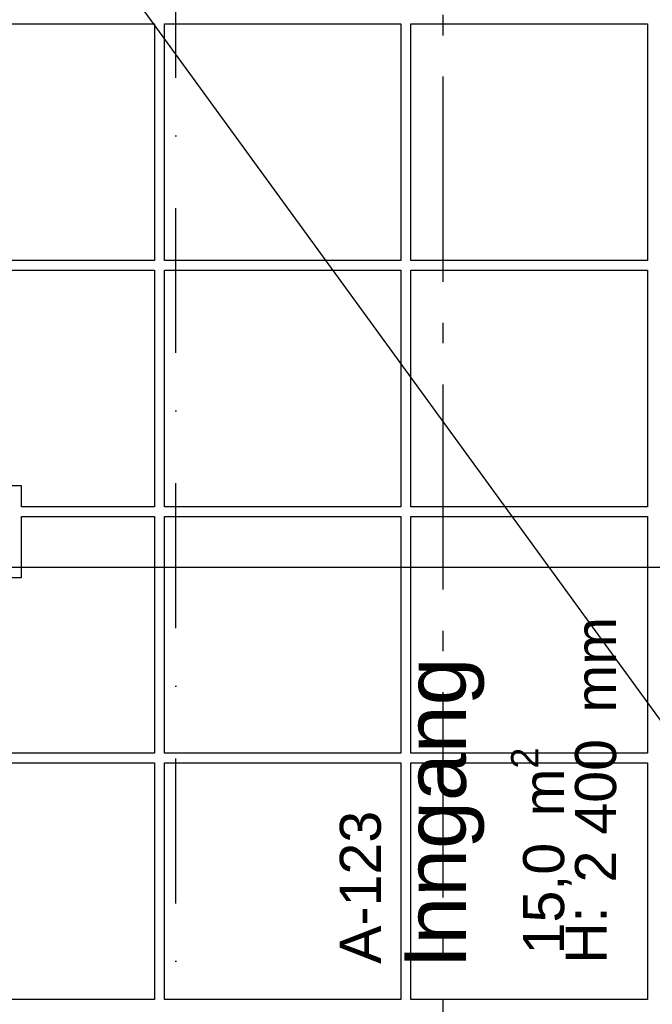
# Model space of a CAD drawing. Header units: millimetres. Extents: x -173281 to 144469, y -85977 to 83288.
# Tile 125 of 256: x -68504 to -66963, y -42026 to -39627. Entities that reach past the tile are written whole.
import ezdxf
from ezdxf.enums import TextEntityAlignment as Align

# ---------------------------------------------------------------- set-up
doc = ezdxf.new("R2010")
doc.units = ezdxf.units.MM
doc.header["$LTSCALE"] = 0.5
doc.header["$MEASUREMENT"] = 0
for name, pattern in [('Akselinje', [1500, 1000, -200, 100, -200]), ('PLINE', [0]), ('Prikk & stiplet', [1340.555525, 705.555534, -352.777767, 0, -282.222223])]:
    doc.linetypes.add(name, pattern=pattern)
for name, color, linetype in [('255- Gulvoverflate(Nye konstruksjoner)', 7, 'Continuous'), ('255- Gulvoverflate(Polylinje)(Nye konstruksjoner)', 7, 'Continuous'), ('257- Systemhimlinger(Nye konstruksjoner)', 7, 'Continuous'), ('82-- Modullinjer', 7, 'Continuous'), ('852- Snittmarkør', 7, 'Continuous'), ('862- M___Nettoareal(Nye konstruksjoner)', 7, 'Continuous'), ('862- M___Nettoareal(Tekst)(Nye konstruksjoner)', 7, 'Continuous')]:
    doc.layers.add(name, color=color, linetype=linetype)
doc.styles.add('GENERATED_STYLE_1', font='arial.ttf')
doc.styles.add('GENERATED_STYLE_2', font='arial.ttf')

# ---------------------------------------------------------------- blocks, each defined once
blk = doc.blocks.new('Inngang_A-123_38', base_point=(-67370.6, -41511.7))
at = {"layer": '862- M___Nettoareal(Tekst)(Nye konstruksjoner)', "char_height": 100, "attachment_point": 1, "rotation": 90, "style": 'GENERATED_STYLE_1'}
for s, insert in [('\\A1;{\\pql;\\pt0,12050;\\fArial|b0|i0|c0|p0;\\W1.000000;2\xa0400\\fArial|b0|i0|c0|p0;\\W1.000000;\\A1{\\H.66x;\\S^  ;}\\fArial|b0|i0|c0|p0;\\W1.000000; mm\\fArial|b0|i0|c0|p0;\\W1.000000;\\A1{\\H.66x;\\S^  ;}}', (-67151.3, -41729)), ('\\A1;{\\pql;\\pt0,12050;\\fArial|b0|i0|c0|p0;\\W1.000000;15,0\\fArial|b0|i0|c0|p0;\\W1.000000;\\A1{\\H.66x;\\S^  ;}\\fArial|b0|i0|c0|p0;\\W1.000000; m\\fArial|b0|i0|c0|p0;\\W1.000000;\\A1{\\H.66x;\\S2^  ;}}', (-67307, -41904.2))]:
    blk.add_mtext(s, dxfattribs=dict(at, insert=insert))
at = {"layer": '862- M___Nettoareal(Tekst)(Nye konstruksjoner)', "style": 'GENERATED_STYLE_1'}
for tag, height, p in [('DUMMY_862', 150, (-67567, -41160.6)), ('ROOM_NAME', 150, (-67567, -41938.5)), ('DUMMY_861', 100, (-67724.2, -41538.3)), ('ceilingHeightCode', 100, (-67174.2, -41927.1)), ('ROOM_NUMBER', 100, (-67724.2, -41927.1)), ('DUMMY_863', 100, (-67331.3, -41904.2))]:
    blk.add_attdef(tag, text='', height=height, rotation=90, dxfattribs=at).set_placement(p, align=Align.TOP_LEFT)
blk = doc.blocks.new('Standard grid marker[268]', base_point=(-67473.2, 26434.4))
at = {"layer": '82-- Modullinjer', "linetype": 'Akselinje'}
blk.add_line((-67473.2, 26234.4), (-67473.2, -50374.4), dxfattribs=at)
at = {"layer": '82-- Modullinjer', "style": 'GENERATED_STYLE_2'}
for tag, p in [('AC_MarkerText_1_0', (-67600.7, 26644.4)), ('AC_MarkerText_1_1', (-67600.7, -50864.4))]:
    blk.add_attdef(tag, text='', height=175, rotation=90, dxfattribs=at).set_placement(p, align=Align.TOP_CENTER)
blk = doc.blocks.new('__141', base_point=(-66873.7, -42869.4))
at = {"layer": '255- Gulvoverflate(Polylinje)(Nye konstruksjoner)', "linetype": 'PLINE', "flags": 128}
blk.add_lwpolyline([(-65223.2, -43699.4), (-65223.2, -40961.9), (-70838.2, -40961.9), (-70838.2, -43699.4)], close=True, dxfattribs=at)

msp = doc.modelspace()

# ---------------------------------------------------------------- linework, layer by layer
at = {"layer": '257- Systemhimlinger(Nye konstruksjoner)', "linetype": 'PLINE'}
msp.add_line((-65223.2, -43699.4), (-68523.2, -39161.9), dxfattribs=at)
at = {"layer": '257- Systemhimlinger(Nye konstruksjoner)', "linetype": 'PLINE', "flags": 128}
for points in [[(-68751.2, -39637.7), (-68175.2, -39637.7)], [(-68175.2, -39637.7), (-68175.2, -40213.7)], [(-68151.2, -39637.7), (-67575.2, -39637.7)], [(-68151.2, -40213.7), (-68151.2, -39637.7)], [(-67575.2, -39637.7), (-67575.2, -40213.7)], [(-67551.2, -39637.7), (-66975.2, -39637.7)], [(-67551.2, -40213.7), (-67551.2, -39637.7)], [(-66975.2, -39637.7), (-66975.2, -40213.7)], [(-68175.2, -40213.7), (-68751.2, -40213.7)], [(-67575.2, -40213.7), (-68151.2, -40213.7)], [(-66975.2, -40213.7), (-67551.2, -40213.7)], [(-68751.2, -40237.7), (-68175.2, -40237.7)], [(-68175.2, -40237.7), (-68175.2, -40813.7)], [(-68151.2, -40237.7), (-67575.2, -40237.7)], [(-68151.2, -40813.7), (-68151.2, -40237.7)], [(-67575.2, -40237.7), (-67575.2, -40813.7)], [(-67551.2, -40237.7), (-66975.2, -40237.7)], [(-67551.2, -40813.7), (-67551.2, -40237.7)], [(-66975.2, -40237.7), (-66975.2, -40813.7)], [(-68499.2, -40762.9), (-68751.2, -40762.9)], [(-68499.2, -40813.7), (-68499.2, -40762.9)], [(-68175.2, -40813.7), (-68499.2, -40813.7)], [(-67575.2, -40813.7), (-68151.2, -40813.7)], [(-66975.2, -40813.7), (-67551.2, -40813.7)], [(-68499.2, -40837.7), (-68175.2, -40837.7)], [(-68499.2, -40985.9), (-68499.2, -40837.7)], [(-68175.2, -40837.7), (-68175.2, -41413.7)], [(-68151.2, -40837.7), (-67575.2, -40837.7)], [(-68151.2, -41413.7), (-68151.2, -40837.7)], [(-67575.2, -40837.7), (-67575.2, -41413.7)], [(-67551.2, -40837.7), (-66975.2, -40837.7)], [(-67551.2, -41413.7), (-67551.2, -40837.7)], [(-66975.2, -40837.7), (-66975.2, -41413.7)], [(-68751.2, -40985.9), (-68499.2, -40985.9)], [(-68175.2, -41413.7), (-68751.2, -41413.7)], [(-67575.2, -41413.7), (-68151.2, -41413.7)], [(-66975.2, -41413.7), (-67551.2, -41413.7)], [(-68751.2, -41437.7), (-68175.2, -41437.7)], [(-68175.2, -41437.7), (-68175.2, -42013.7)], [(-68151.2, -41437.7), (-67575.2, -41437.7)], [(-68151.2, -42013.7), (-68151.2, -41437.7)], [(-67575.2, -41437.7), (-67575.2, -42013.7)], [(-67551.2, -41437.7), (-66975.2, -41437.7)], [(-67551.2, -42013.7), (-67551.2, -41437.7)], [(-66975.2, -41437.7), (-66975.2, -42013.7)], [(-68175.2, -42013.7), (-68751.2, -42013.7)], [(-67575.2, -42013.7), (-68151.2, -42013.7)], [(-66975.2, -42013.7), (-67551.2, -42013.7)]]:
    msp.add_lwpolyline(points, dxfattribs=at)
at = {"layer": '852- Snittmarkør', "linetype": 'Prikk & stiplet'}
msp.add_line((-68123.2, -49153.9), (-68123.2, 6068), dxfattribs=at)

# ---------------------------------------------------------------- block references
at = {"layer": '255- Gulvoverflate(Nye konstruksjoner)', "linetype": 'Continuous'}
msp.add_blockref('__141', (-66873.7, -42869.4), dxfattribs=at)
at = {"layer": '82-- Modullinjer', "linetype": 'PLINE'}
msp.add_blockref('Standard grid marker[268]', (-67473.2, 26434.4), dxfattribs=at)
at = {"layer": '862- M___Nettoareal(Nye konstruksjoner)', "linetype": 'Continuous'}
ref = msp.add_blockref('Inngang_A-123_38', (-67370.6, -41511.7), dxfattribs=at)
ref.add_attrib('ROOM_NAME', 'Inngang', dxfattribs={"layer": '862- M___Nettoareal(Tekst)(Nye konstruksjoner)', "color": 7, "height": 150, "rotation": 90, "style": 'GENERATED_STYLE_1'}).set_placement((-67567, -41938.5), align=Align.TOP_LEFT)
ref.add_attrib('ROOM_NUMBER', 'A-123', dxfattribs={"layer": '862- M___Nettoareal(Tekst)(Nye konstruksjoner)', "color": 7, "height": 100, "rotation": 90, "style": 'GENERATED_STYLE_1'}).set_placement((-67724.2, -41927.1), align=Align.TOP_LEFT)
ref.add_attrib('ceilingHeightCode', 'H: ', dxfattribs={"layer": '862- M___Nettoareal(Tekst)(Nye konstruksjoner)', "color": 7, "height": 100, "rotation": 90, "style": 'GENERATED_STYLE_1'}).set_placement((-67174.2, -41927.1), align=Align.TOP_LEFT)

doc.saveas('drawing.dxf')
